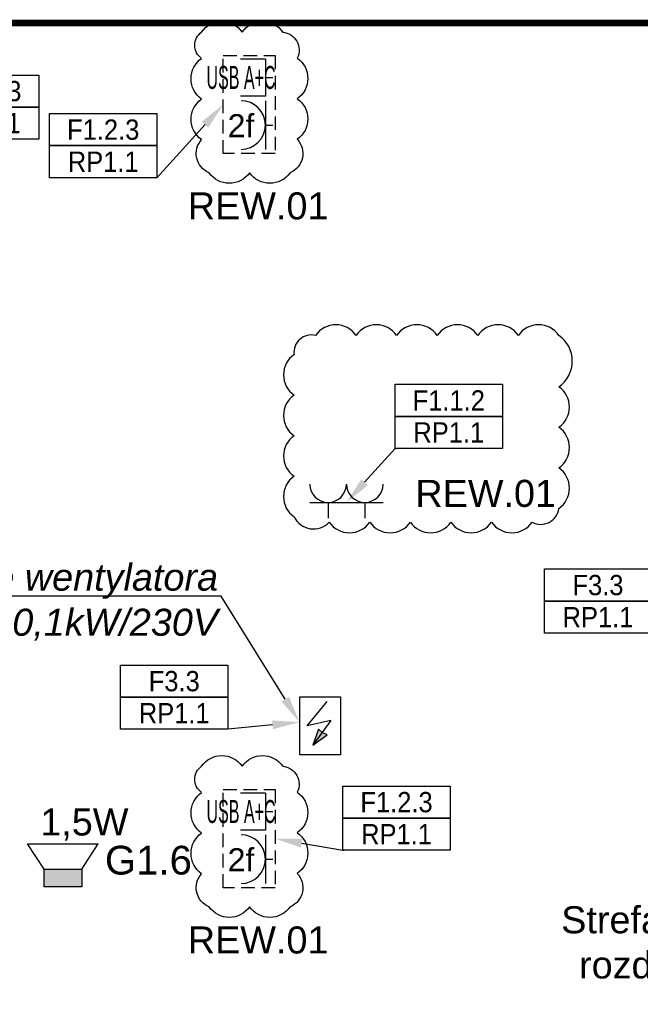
# Model space of a CAD drawing. Header units: millimetres. Extents: x 38232 to 48274, y 14703 to 20376.
# Tile 17 of 23: x 42070 to 42529, y 15539 to 16266. Entities that reach past the tile are written whole.
import ezdxf
from ezdxf import colors
from ezdxf.entities.mleader import LeaderData, LeaderLine
from ezdxf.enums import TextEntityAlignment as Align
from ezdxf.math import Vec2, Vec3

# ---------------------------------------------------------------- set-up
doc = ezdxf.new("R2010")
doc.units = ezdxf.units.MM
doc.linetypes.add('DASHED', pattern=[0.75, 0.5, -0.25])
for name, color, linetype in [('_IE_Adresy_Obwodów', 246, 'Continuous'), ('_IE_Gniazda_230V_IP20', 5, 'Continuous'), ('_IE_Opisy obwodów', 244, 'Continuous'), ('_IE_Punkty_Zasilania', 5, 'Continuous'), ('_IE_Radiowezel', 200, 'Continuous'), ('_IE_Radiowęzeł okablowanie', 190, 'Continuous'), ('_IE_REW01', 30, 'Continuous'), ('_IE_Strefy oddziaływania rozdzielnic elektrycznych', 240, 'Continuous'), ('_IE_Zestaw_PEL', 5, 'Continuous')]:
    doc.layers.add(name, color=color, linetype=linetype)
doc.styles.add('ARIAL', font='arial.ttf')
doc.styles.get("Standard").update_dxf_attribs({"font": 'ARIAL.TTF'})

# ---------------------------------------------------------------- blocks, each defined once
blk = doc.blocks.new('G$C06D19BF9')
at = {"layer": '_IE_Radiowezel'}
h = blk.add_hatch(color=256, dxfattribs=at)
h.dxf.hatch_style = 1
h.paths.add_polyline_path([(13.09, 13.85), (-0.02, 13.83), (0.02, -13.83), (13.13, -13.82)])
at = {"layer": '_IE_Radiowezel', "ltscale": 0.02}
for p, q in [((13.09, 13.85), (31.75, 26.18)), ((31.75, 26.18), (31.81, -26.1)), ((13.13, -13.82), (31.81, -26.1))]:
    blk.add_line(p, q, dxfattribs=at)
blk.add_lwpolyline([(13.09, 13.85), (13.13, -13.82), (0.02, -13.83), (-0.02, 13.83)], close=True, dxfattribs=at)
blk.add_lwpolyline([(13.09, 13.85), (13.13, -13.82)], dxfattribs=at)
blk = doc.blocks.new('_punkt_zasilania')
at = {"layer": '_IE_Punkty_Zasilania'}
blk.add_hatch(color=94, dxfattribs=at).paths.add_polyline_path([(9.55, 7.16), (20.02, 14.82), (16.48, 16.55), (13.76, 19.1)])
at = {"layer": '_IE_Punkty_Zasilania', "color": 5}
for p, q in [((0, 42.94), (30.1, 42.94)), ((0, 0), (0, 42.94)), ((30.1, 42.94), (30.1, 0)), ((30.1, 0), (0, 0))]:
    blk.add_line(p, q, dxfattribs=at)
at = {"layer": '_IE_Punkty_Zasilania', "color": 94}
for p, q in [((5.24, 21.47), (20.04, 39.55)), ((22.96, 25.32), (5.24, 21.47)), ((22.96, 25.32), (9.55, 7.16)), ((13.76, 19.1), (9.55, 7.16)), ((9.55, 7.16), (20.02, 14.82)), ((16.48, 16.55), (13.76, 19.1)), ((20.02, 14.82), (16.48, 16.55))]:
    blk.add_line(p, q, dxfattribs=at)
blk = doc.blocks.new('*U42562')
at = {"layer": '_IE_Zestaw_PEL', "color": 230, "linetype": 'DASHED', "ltscale": 20}
for p, q in [((-2.06, 72.48), (36.24, 72.48)), ((-2.06, 0), (-2.06, 72.48)), ((36.24, 72.48), (36.24, 0)), ((36.24, 0), (-2.06, 0))]:
    blk.add_line(p, q, dxfattribs=at)
at = {"layer": '_IE_Zestaw_PEL'}
for p, q in [((29.09, 69.81), (10.71, 69.81)), ((29.09, 69.81), (29.09, 42.51)), ((29.09, 56.31), (34.72, 56.31)), ((29.09, 42.51), (10.71, 42.51)), ((29.09, 39.09), (29.09, 3.09)), ((29.09, 21.09), (34.72, 21.09))]:
    blk.add_line(p, q, dxfattribs=at)
blk.add_arc((11.09, 21.09), 18, 270, 90, dxfattribs=at)
at = {"layer": '_IE_Zestaw_PEL', "color": 240, "style": 'ARIAL', "flags": 12}
for tag, p in [('L5', (11.09, 56.31)), ('G5', (11.09, 21.09))]:
    blk.add_attdef(tag, text='', height=17, dxfattribs=at).set_placement(p, align=Align.MIDDLE)
blk = doc.blocks.new('*U5174')
at = {"layer": '_IE_Gniazda_230V_IP20', "color": 5}
for p, q in [((-13.57, -13.57), (13.57, -13.57)), ((0, -13.57), (0, -25.33))]:
    blk.add_line(p, q, dxfattribs=at)
blk.add_arc((0, 0), 13.57, 180, 0, dxfattribs=at)
at = {"layer": '_IE_Gniazda_230V_IP20', "color": 240, "style": 'ARIAL', "flags": 12}
blk.add_attdef('WYS', text='', height=17, rotation=270, dxfattribs=at).set_placement((0, 59.07), align=Align.MIDDLE)
blk.add_attdef('IL', text='', height=17, dxfattribs=at).set_placement((0, 0), align=Align.MIDDLE)
blk = doc.blocks.new('*U36157')
at = {"layer": '_IE_Adresy_Obwodów', "color": 7}
for points in [[(-792.5, 474.4), (0, 474.4), (0, 237.2), (-792.5, 237.2)], [(-792.5, 237.2), (0, 237.2), (0, 0), (-792.5, 0)]]:
    blk.add_lwpolyline(points, close=True, dxfattribs=at)
at = {"layer": '_IE_Adresy_Obwodów', "width": 0.9, "flags": 12}
for tag, p in [('ADRES', (-396.2, 355.8)), ('ROZDZ', (-396.2, 118.6))]:
    blk.add_attdef(tag, text='', height=150, dxfattribs=at).set_placement(p, align=Align.MIDDLE)
ml = blk.add_multileader_mtext('Standard')
ml.set_content(' ')
ml.set_leader_properties()
ml.build(insert=Vec2(0, 0))
ml.multileader.update_dxf_attribs({"arrow_head_size": 200})
ctx = ml.context
ctx.base_point, ctx.arrow_head_size, ctx.plane_origin = Vec3(-13.6, 0), 200, Vec3(553.5, 71.8)
ctx.text_align_type = 2
notes = []
notes.append((ctx, [(0, (1, 1, 0), (0, 0), (-1, 0), 8, [(0, [(530.2, 52.4), (0, 0)], 0, [])])]))
ctx.mtext.insert, ctx.mtext.alignment, ctx.mtext.flow_direction = Vec3(-10, 2), 3, 5
for ctx, leaders in notes:
    for number, flags, end, landing, length, lines in leaders:
        leader = LeaderData()
        leader.index, (leader.has_last_leader_line, leader.has_dogleg_vector, leader.attachment_direction) = number, flags
        leader.last_leader_point, leader.dogleg_vector, leader.dogleg_length = Vec3(end), Vec3(landing), length
        for number, points, colour, breaks in lines:
            line = LeaderLine()
            line.index, line.vertices, line.color, line.breaks = number, Vec3.list(points), colors.encode_raw_color(colour), breaks
            leader.lines.append(line)
        ctx.leaders.append(leader)
blk = doc.blocks.new('*U42754')
at = {"layer": '_IE_Adresy_Obwodów', "color": 7}
for points in [[(-792.5, 474.4), (0, 474.4), (0, 237.2), (-792.5, 237.2)], [(-792.5, 237.2), (0, 237.2), (0, 0), (-792.5, 0)]]:
    blk.add_lwpolyline(points, close=True, dxfattribs=at)
at = {"layer": '_IE_Adresy_Obwodów', "width": 0.9, "flags": 12}
for tag, p in [('ADRES', (-396.2, 355.8)), ('ROZDZ', (-396.2, 118.6))]:
    blk.add_attdef(tag, text='', height=150, dxfattribs=at).set_placement(p, align=Align.MIDDLE)
ml = blk.add_multileader_mtext('Standard')
ml.set_content(' ')
ml.set_leader_properties()
ml.build(insert=Vec2(0, 0))
ml.multileader.update_dxf_attribs({"arrow_head_size": 200})
ctx = ml.context
ctx.base_point, ctx.arrow_head_size, ctx.plane_origin = Vec3(-784.5, 0), 200, Vec3(-1345.9, 71.8)
notes = []
notes.append((ctx, [(0, (1, 1, 0), (-792.5, 0), (1, 0), 8, [(0, [(-1294.7, 85.7), (-792.5, 0)], 0, [])])]))
ctx.mtext.insert, ctx.mtext.flow_direction = Vec3(-782.5, 2), 5
for ctx, leaders in notes:
    for number, flags, end, landing, length, lines in leaders:
        leader = LeaderData()
        leader.index, (leader.has_last_leader_line, leader.has_dogleg_vector, leader.attachment_direction) = number, flags
        leader.last_leader_point, leader.dogleg_vector, leader.dogleg_length = Vec3(end), Vec3(landing), length
        for number, points, colour, breaks in lines:
            line = LeaderLine()
            line.index, line.vertices, line.color, line.breaks = number, Vec3.list(points), colors.encode_raw_color(colour), breaks
            leader.lines.append(line)
        ctx.leaders.append(leader)
blk = doc.blocks.new('*U42696')
at = {"layer": '_IE_Adresy_Obwodów', "color": 7}
for points in [[(-792.5, 474.4), (0, 474.4), (0, 237.2), (-792.5, 237.2)], [(-792.5, 237.2), (0, 237.2), (0, 0), (-792.5, 0)]]:
    blk.add_lwpolyline(points, close=True, dxfattribs=at)
at = {"layer": '_IE_Adresy_Obwodów', "width": 0.9, "flags": 12}
for tag, p in [('ADRES', (-396.2, 355.8)), ('ROZDZ', (-396.2, 118.6))]:
    blk.add_attdef(tag, text='', height=150, dxfattribs=at).set_placement(p, align=Align.MIDDLE)
ml = blk.add_multileader_mtext('Standard')
ml.set_content(' ')
ml.set_leader_properties()
ml.build(insert=Vec2(0, 0))
ml.multileader.update_dxf_attribs({"arrow_head_size": 200})
ctx = ml.context
ctx.base_point, ctx.arrow_head_size, ctx.plane_origin = Vec3(-13.6, 0), 200, Vec3(553.5, 71.8)
ctx.text_align_type = 2
notes = []
notes.append((ctx, [(0, (1, 1, 0), (0, 0), (-1, 0), 8, [(0, [(491.5, 540.8), (0, 0)], 0, [])])]))
ctx.mtext.insert, ctx.mtext.alignment, ctx.mtext.flow_direction = Vec3(-10, 2), 3, 5
for ctx, leaders in notes:
    for number, flags, end, landing, length, lines in leaders:
        leader = LeaderData()
        leader.index, (leader.has_last_leader_line, leader.has_dogleg_vector, leader.attachment_direction) = number, flags
        leader.last_leader_point, leader.dogleg_vector, leader.dogleg_length = Vec3(end), Vec3(landing), length
        for number, points, colour, breaks in lines:
            line = LeaderLine()
            line.index, line.vertices, line.color, line.breaks = number, Vec3.list(points), colors.encode_raw_color(colour), breaks
            leader.lines.append(line)
        ctx.leaders.append(leader)
blk = doc.blocks.new('*U42695')
at = {"layer": '_IE_Adresy_Obwodów', "color": 7}
for points in [[(-792.5, 474.4), (0, 474.4), (0, 237.2), (-792.5, 237.2)], [(-792.5, 237.2), (0, 237.2), (0, 0), (-792.5, 0)]]:
    blk.add_lwpolyline(points, close=True, dxfattribs=at)
at = {"layer": '_IE_Adresy_Obwodów', "width": 0.9, "flags": 12}
for tag, p in [('ADRES', (-396.2, 355.8)), ('ROZDZ', (-396.2, 118.6))]:
    blk.add_attdef(tag, text='', height=150, dxfattribs=at).set_placement(p, align=Align.MIDDLE)
ml = blk.add_multileader_mtext('Standard')
ml.set_content(' ')
ml.set_leader_properties()
ml.build(insert=Vec2(0, 0))
ml.multileader.update_dxf_attribs({"arrow_head_size": 200})
ctx = ml.context
ctx.base_point, ctx.arrow_head_size, ctx.plane_origin = Vec3(-784.5, 0), 200, Vec3(-1345.9, 71.8)
notes = []
notes.append((ctx, [(0, (1, 1, 0), (-792.5, 0), (1, 0), 8, [(0, [(-1230.2, 255.7), (-792.5, 0)], 0, [])])]))
ctx.mtext.insert, ctx.mtext.flow_direction = Vec3(-782.5, 2), 5
for ctx, leaders in notes:
    for number, flags, end, landing, length, lines in leaders:
        leader = LeaderData()
        leader.index, (leader.has_last_leader_line, leader.has_dogleg_vector, leader.attachment_direction) = number, flags
        leader.last_leader_point, leader.dogleg_vector, leader.dogleg_length = Vec3(end), Vec3(landing), length
        for number, points, colour, breaks in lines:
            line = LeaderLine()
            line.index, line.vertices, line.color, line.breaks = number, Vec3.list(points), colors.encode_raw_color(colour), breaks
            leader.lines.append(line)
        ctx.leaders.append(leader)
blk = doc.blocks.new('*U42699')
at = {"layer": '_IE_Adresy_Obwodów', "color": 7}
for points in [[(-792.5, 474.4), (0, 474.4), (0, 237.2), (-792.5, 237.2)], [(-792.5, 237.2), (0, 237.2), (0, 0), (-792.5, 0)]]:
    blk.add_lwpolyline(points, close=True, dxfattribs=at)
at = {"layer": '_IE_Adresy_Obwodów', "width": 0.9, "flags": 12}
for tag, p in [('ADRES', (-396.2, 355.8)), ('ROZDZ', (-396.2, 118.6))]:
    blk.add_attdef(tag, text='', height=150, dxfattribs=at).set_placement(p, align=Align.MIDDLE)
ml = blk.add_multileader_mtext('Standard')
ml.set_content(' ')
ml.set_leader_properties()
ml.build(insert=Vec2(0, 0))
ml.multileader.update_dxf_attribs({"arrow_head_size": 200})
ctx = ml.context
ctx.base_point, ctx.arrow_head_size, ctx.plane_origin = Vec3(-784.5, 0), 200, Vec3(-1345.9, 71.8)
notes = []
notes.append((ctx, [(0, (1, 1, 0), (-792.5, 0), (1, 0), 8, [(0, [(-1153.2, -398.7), (-792.5, 0)], 0, [])])]))
ctx.mtext.insert, ctx.mtext.flow_direction = Vec3(-782.5, 2), 5
for ctx, leaders in notes:
    for number, flags, end, landing, length, lines in leaders:
        leader = LeaderData()
        leader.index, (leader.has_last_leader_line, leader.has_dogleg_vector, leader.attachment_direction) = number, flags
        leader.last_leader_point, leader.dogleg_vector, leader.dogleg_length = Vec3(end), Vec3(landing), length
        for number, points, colour, breaks in lines:
            line = LeaderLine()
            line.index, line.vertices, line.color, line.breaks = number, Vec3.list(points), colors.encode_raw_color(colour), breaks
            leader.lines.append(line)
        ctx.leaders.append(leader)

msp = doc.modelspace()

# ---------------------------------------------------------------- linework, layer by layer
at = {"layer": '_IE_REW01'}
for points in [[(42204.97, 16257.14, -0.5206), (42234.97, 16257.14, -0.5206), (42264.97, 16257.14, -0.5206), (42275.75, 16237.92, -0.5206), (42275.75, 16207.92, -0.5206), (42275.75, 16177.92, -0.5206), (42270.49, 16153.18, -0.5206), (42240.49, 16153.18, -0.5206), (42210.49, 16153.18, -0.5206), (42204.97, 16177.67, -0.5206), (42204.97, 16207.67, -0.5206), (42204.97, 16237.67, -0.5206), (42204.97, 16257.14, -0.5206)], [(42469.23, 16033, 0.5206), (42439.23, 16033, 0.5206), (42409.23, 16033, 0.5206), (42379.23, 16033, 0.5206), (42349.23, 16033, 0.5206), (42319.23, 16033, 0.5206), (42289.23, 16033, 0.5206), (42273.36, 16018.87, 0.5206), (42273.36, 15988.87, 0.5206), (42273.36, 15958.87, 0.5206), (42273.36, 15928.87, 0.5206), (42273.36, 15898.87, 0.5206), (42299.38, 15894.9, 0.5206), (42329.38, 15894.9, 0.5206), (42359.38, 15894.9, 0.5206), (42389.38, 15894.9, 0.5206), (42419.38, 15894.9, 0.5206), (42449.38, 15894.9, 0.5206), (42469.23, 15905.05, 0.5206), (42469.23, 15935.05, 0.5206), (42469.23, 15965.05, 0.5206), (42469.23, 15995.05, 0.5206), (42469.23, 16033, 0.5206)], [(42204.97, 15714.63, -0.5206), (42234.97, 15714.63, -0.5206), (42264.97, 15714.63, -0.5206), (42275.75, 15695.4, -0.5206), (42275.75, 15665.4, -0.5206), (42275.75, 15635.4, -0.5206), (42270.49, 15610.66, -0.5206), (42240.49, 15610.66, -0.5206), (42210.49, 15610.66, -0.5206), (42204.97, 15635.15, -0.5206), (42204.97, 15665.15, -0.5206), (42204.97, 15695.15, -0.5206), (42204.97, 15714.63, -0.5206)]]:
    msp.add_lwpolyline(points, format="xyb", close=True, dxfattribs=at)
at = {"layer": '_IE_Strefy oddziaływania rozdzielnic elektrycznych', "linetype": 'DASHED', "ltscale": 10, "const_width": 5}
msp.add_lwpolyline([(38272.3, 16263.81), (44122.3, 16263.81), (44122.3, 14740.81), (38272.3, 14740.81)], close=True, dxfattribs=at)

# ---------------------------------------------------------------- block references
at = {"rotation": 90}
msp.add_blockref('G$C06D19BF9', (42102.48, 15625.4), dxfattribs=at)
at = {"layer": '_IE_Adresy_Obwodów', "xscale": 0.1, "yscale": 0.1, "zscale": 0.1}
for name, p, values in [('*U42695', (42084.62, 16177.99), {'ADRES': 'F1.2.3', 'ROZDZ': 'RP1.1'}), ('*U42696', (42171.84, 16149.49), {'ADRES': 'F1.2.3', 'ROZDZ': 'RP1.1'}), ('*U42699', (42427.42, 15949.44), {'ADRES': 'F1.1.2', 'ROZDZ': 'RP1.1'}), ('*U36157', (42537.75, 15812.9), {'ADRES': 'F3.3', 'ROZDZ': 'RP1.1'}), ('*U36157', (42224.37, 15741.9), {'ADRES': 'F3.3', 'ROZDZ': 'RP1.1'}), ('*U42754', (42388.77, 15652.48), {'ADRES': 'F1.2.3', 'ROZDZ': 'RP1.1'})]:
    msp.add_blockref(name, p, dxfattribs=at).add_auto_attribs(values)
at = {"layer": '_IE_Gniazda_230V_IP20'}
for p in [(42298.53, 15923.14), (42325.67, 15923.14)]:
    msp.add_blockref('*U5174', p, dxfattribs=at)
at = {"layer": '_IE_Punkty_Zasilania'}
msp.add_blockref('_punkt_zasilania', (42277.72, 15722.96), dxfattribs=at)
at = {"layer": '_IE_Zestaw_PEL'}
ref = msp.add_blockref('*U42562', (42223.06, 16167.32), dxfattribs=at)
ref.add_attrib('L5', 'USB A+C', dxfattribs={"color": 240, "height": 17, "style": 'ARIAL', "width": 0.5, "flags": 12}).set_placement((42234.14, 16223.64), align=Align.MIDDLE)
ref.add_attrib('G5', '2f', dxfattribs={"color": 240, "height": 17, "style": 'ARIAL', "flags": 12}).set_placement((42234.14, 16188.42), align=Align.MIDDLE)
ref = msp.add_blockref('*U42562', (42223.06, 15624.81), dxfattribs=at)
ref.add_attrib('L5', 'USB A+C', dxfattribs={"color": 240, "height": 17, "style": 'ARIAL', "width": 0.5, "flags": 12}).set_placement((42234.14, 15681.12), align=Align.MIDDLE)
ref.add_attrib('G5', '2f', dxfattribs={"color": 240, "height": 17, "style": 'ARIAL', "flags": 12}).set_placement((42234.14, 15645.9), align=Align.MIDDLE)

# ---------------------------------------------------------------- texts
at = {"layer": '_IE_Radiowezel', "insert": (42085.69, 15683.38), "char_height": 20, "width": 103.8917, "attachment_point": 1, "style": 'ARIAL'}
msp.add_mtext('1,5W', dxfattribs=at)
at = {"layer": '_IE_Radiowęzeł okablowanie', "insert": (42133.47, 15655.78), "char_height": 17, "width": 908.1112, "attachment_point": 1}
msp.add_mtext('{\\H1.25x;G1.6}', dxfattribs=at)
at = {"layer": '_IE_REW01', "char_height": 20, "width": 190.5972, "attachment_point": 1}
for insert in [(42194.79, 16138.69), (42363.08, 15926.23), (42194.79, 15596.17)]:
    msp.add_mtext('REW.01', dxfattribs=dict(at, insert=insert))
at = {"layer": '_IE_Strefy oddziaływania rozdzielnic elektrycznych', "insert": (42183.36, 15611.08), "char_height": 20, "width": 832.9262, "attachment_point": 1}
msp.add_mtext('\\pxqc;Strefa oddziaływania \\Prozdzielnicy RP1.1', dxfattribs=at)

# ---------------------------------------------------------------- leaders
at = {"layer": '_IE_Opisy obwodów'}
ml = msp.add_multileader_mtext('Standard', dxfattribs=at)
ml.set_content('{\\fArial|b0|i1|c238|p34;Proj. zasilanie wentylatora \\P0,1kW/230V}', color=256)
ml.set_leader_properties()
ml.build(insert=Vec2(0, 0))
ml.multileader.update_dxf_attribs({"text_left_attachment_type": 6, "text_right_attachment_type": 6, "dogleg_length": 0.36, "arrow_head_size": 20})
ctx = ml.context
ctx.base_point, ctx.char_height, ctx.arrow_head_size, ctx.plane_origin = Vec3(41892.6, 15840.28), 20, 20, Vec3(42027.94, 15326.29)
ctx.left_attachment, ctx.right_attachment, ctx.text_align_type = 6, 6, 2
notes = []
notes.append((ctx, [(1, (1, 1, 0), (42219.5, 15840.28), (-1, 0), 0.36, [(1, [(42277.39, 15747.14)], 0, [])])]))
ctx.mtext.insert, ctx.mtext.alignment, ctx.mtext.flow_direction = Vec3(42217.14, 15864.32), 3, 5
for ctx, leaders in notes:
    for number, flags, end, landing, length, lines in leaders:
        leader = LeaderData()
        leader.index, (leader.has_last_leader_line, leader.has_dogleg_vector, leader.attachment_direction) = number, flags
        leader.last_leader_point, leader.dogleg_vector, leader.dogleg_length = Vec3(end), Vec3(landing), length
        for number, points, colour, breaks in lines:
            line = LeaderLine()
            line.index, line.vertices, line.color, line.breaks = number, Vec3.list(points), colors.encode_raw_color(colour), breaks
            leader.lines.append(line)
        ctx.leaders.append(leader)

doc.saveas('drawing.dxf')
